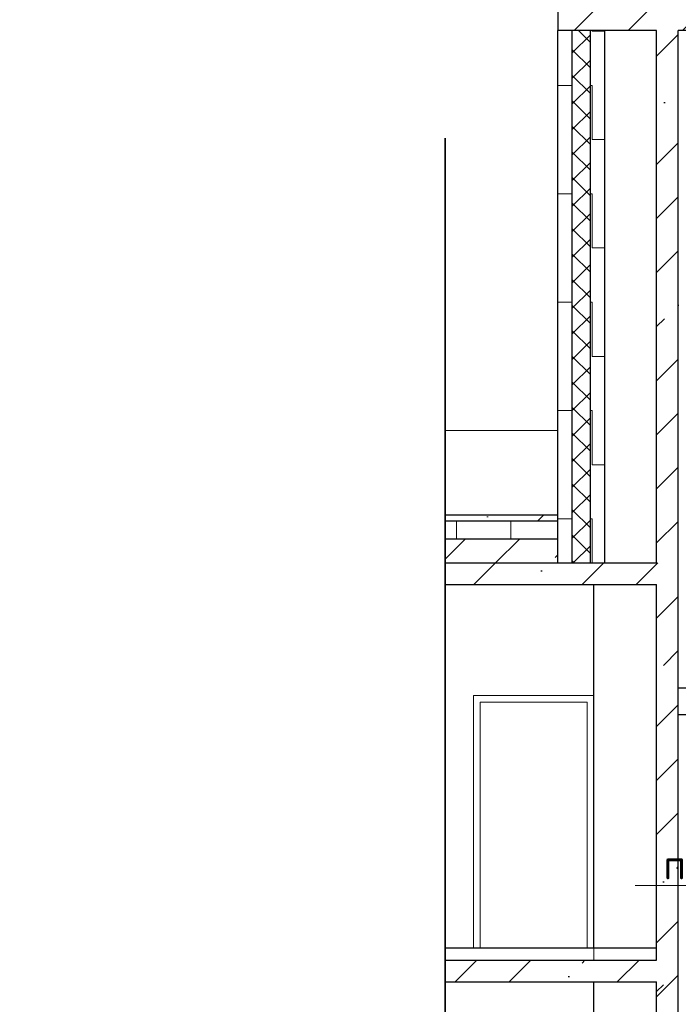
# Model space of a CAD drawing. Header units: millimetres. Extents: x 259029 to 2494469, y -731578 to -57567.
# Tile 46 of 252: x 365440 to 370908, y -633771 to -625596. Entities that reach past the tile are written whole.
import ezdxf
from ezdxf import colors
from ezdxf.entities.mleader import LeaderData, LeaderLine
from ezdxf.math import Vec2, Vec3

# ---------------------------------------------------------------- set-up
doc = ezdxf.new("R2010")
doc.units = ezdxf.units.MM
for name, color, linetype, lineweight in [('Standard', 7, 'Continuous', 25), ('Общий01', 7, 'Continuous', 13), ('ПЛИТА', 152, 'Continuous', 35), ('Символы 0.20', 1, 'Continuous', 20), ('Стена', 7, 'Continuous', 50), ('Стена_ бетон не несущ.', 253, 'Continuous', 35), ('Стена_ бетон несущ.', 253, 'Continuous', 70)]:
    doc.layers.add(name, color=color, linetype=linetype, lineweight=lineweight)
doc.styles.add('ГОСТ', font='GOST_Common.ttf')
pattern_1 = [(45, (-451920.53, -303740.7), (-449.0128, 449.0128), []), (45, (-451471.5, -303740.7), (-449.0128, 449.0128), [793.75, -158.75, 0, -158.75])]
pattern_2 = [(0, (366591, -681491.55), (450, 450), [450, -450]), (90, (366591, -681491.55), (-450, 450), [450, -450])]

# ---------------------------------------------------------------- blocks, each defined once
blk = doc.blocks.new('_None')

msp = doc.modelspace()

# ---------------------------------------------------------------- hatches: boundary and pattern name
at = {"layer": 'Standard', "linetype": 'Continuous', "lineweight": 13}
h = msp.add_hatch(dxfattribs=at)
h.set_pattern_fill('____', scale=450, style=0, pattern_type=2)
h.set_pattern_definition(pattern_2)
h.paths.add_polyline_path([(369907.7, -625685.6), (369907.7, -630105.6), (370027.7, -630105.6), (370027.7, -625685.6)], flags=0)
h = msp.add_hatch(dxfattribs=at)
h.set_pattern_fill('__________6', scale=100, style=0, pattern_type=2)
h.set_pattern_definition([(45, (365691.01, -682391.55), (-106.066, 106.066), []), (135, (365691.01, -682391.55), (-106.066, -106.066), [])])
h.paths.add_polyline_path([(370027.7, -625685.6), (370027.7, -630105.6), (370177.7, -630105.6), (370177.7, -625685.6)], flags=0)
h = msp.add_hatch(dxfattribs=at)
h.set_pattern_fill('____', scale=450, style=0, pattern_type=2)
h.set_pattern_definition(pattern_2)
h.paths.add_polyline_path([(370177.7, -625685.6), (370177.7, -630105.6), (370297.7, -630105.6), (370297.7, -625685.6)], flags=0)
h = msp.add_hatch(dxfattribs=at)
h.set_pattern_fill('____', scale=225, style=0, pattern_type=2)
h.set_pattern_definition([(0, (366141, -681941.55), (225, 225), [225, -225]), (90, (366141, -681941.55), (-225, 225), [225, -225])])
h.paths.add_polyline_path([(368972.5, -629755.6), (368972.5, -629905.6), (369907.7, -629905.6), (369907.7, -629755.6)])
h = msp.add_hatch(dxfattribs=at)
h.set_pattern_fill('____', scale=225, style=0, pattern_type=2)
h.set_pattern_definition([(0, (366141, -681941.55), (225, 225), [225, -225]), (90, (366141, -681941.55), (-225, 225), [225, -225])])
h.paths.add_polyline_path([(368972.5, -629755.6), (368972.5, -629905.6), (369907.7, -629905.6), (369907.7, -629755.6)])
at = {"layer": 'Стена_ бетон несущ.', "linetype": 'Continuous', "lineweight": 25}
h = msp.add_hatch(dxfattribs=at)
h.set_pattern_fill('ANSI35', scale=100, style=0)
h.set_pattern_definition([(45, (18092.96, -212518.06), (-449.0128, 449.0128), []), (45, (18542, -212518.06), (-449.0128, 449.0128), [793.75, -158.75, 0, -158.75])])
h.paths.add_polyline_path([(370907.7, -630105.6), (370907.7, -625685.6), (378107.7, -625685.6), (378107.7, -625505.6), (369907.7, -625505.6), (369907.7, -625685.6), (370727.7, -625685.6), (370727.7, -630105.6)])
at = {"layer": 'Стена_ бетон несущ.', "linetype": 'Continuous', "lineweight": 13}
h = msp.add_hatch(dxfattribs=at)
h.set_pattern_fill('ANSI35', scale=100, style=0)
h.set_pattern_definition(pattern_1)
h.paths.add_polyline_path([(368972.5, -629705.6), (368972.5, -629755.6), (369907.7, -629755.6), (369907.7, -629705.6)])
h = msp.add_hatch(dxfattribs=at)
h.set_pattern_fill('ANSI35', scale=100, style=0)
h.set_pattern_definition(pattern_1)
h.paths.add_polyline_path([(368972.5, -629905.6), (368972.5, -630105.6), (369907.7, -630105.6), (369907.7, -629905.6)])
at = {"layer": 'Стена_ бетон несущ.', "linetype": 'Continuous', "lineweight": 25}
h = msp.add_hatch(dxfattribs=at)
h.set_pattern_fill('ANSI35', scale=100, style=0)
h.set_pattern_definition(pattern_1)
h.paths.add_polyline_path([(368972.5, -630105.6), (368972.5, -630285.6), (370907.7, -630285.6), (370907.7, -630105.6)])
h = msp.add_hatch(dxfattribs=at)
h.set_pattern_fill('ANSI35', scale=100, style=0)
h.set_pattern_definition(pattern_1)
h.paths.add_polyline_path([(370907.7, -633405.6), (370907.7, -630285.6), (370727.7, -630285.6), (370727.7, -633405.6)])
h = msp.add_hatch(dxfattribs=at)
h.set_pattern_fill('ANSI35', scale=100, style=0)
h.set_pattern_definition(pattern_1)
h.paths.add_polyline_path([(368972.5, -633405.6), (368972.5, -633585.6), (370907.7, -633585.6), (370907.7, -633405.6)])
h = msp.add_hatch(dxfattribs=at)
h.set_pattern_fill('ANSI35', scale=100, style=0)
h.set_pattern_definition([(45, (-451920.53, -283940.7), (-449.0128, 449.0128), []), (45, (-451471.5, -283940.7), (-449.0128, 449.0128), [793.75, -158.75, 0, -158.75])])
h.paths.add_polyline_path([(370907.7, -636705.6), (370907.7, -633585.6), (370727.7, -633585.6), (370727.7, -636705.6)])
h = msp.add_hatch(dxfattribs=at)
h.set_pattern_fill('ANSI35', scale=100, style=0)
h.set_pattern_definition(pattern_1)
h.paths.add_polyline_path([(370907.7, -636705.6), (370907.7, -633585.6), (370727.7, -633585.6), (370727.7, -636705.6)])

# ---------------------------------------------------------------- linework, layer by layer
at = {"layer": 'Standard', "color": 7, "linetype": 'Continuous', "lineweight": 25}
for p, q in [((370727.7, -630105.6), (370727.7, -625685.6)), ((370907.7, -630285.6), (370907.7, -625685.6)), ((370907.7, -631405.6), (370907.7, -630105.6)), ((370907.7, -631405.6), (370907.7, -630105.6)), ((370727.7, -633405.6), (370727.7, -630285.6)), ((370907.7, -636885.6), (370907.7, -631362.8)), ((370907.7, -636885.6), (370907.7, -631362.8)), ((370907.7, -633585.6), (370907.7, -631555.6)), ((370907.7, -634955.6), (370907.7, -633405.6)), ((370907.7, -634955.6), (370907.7, -633405.6)), ((370727.7, -636705.6), (370727.7, -633585.6)), ((370727.7, -636705.6), (370727.7, -633585.6))]:
    msp.add_line(p, q, dxfattribs=at)
at = {"layer": 'Standard', "color": 7, "linetype": 'Continuous', "lineweight": 13}
for p, q in [((370151.7, -631261.6), (369263.7, -631261.6)), ((369263.7, -631261.6), (369263.7, -633305.6)), ((370151.7, -633305.6), (370151.7, -631261.6))]:
    msp.add_line(p, q, dxfattribs=at)
at = {"layer": 'Общий01', "color": 7, "linetype": 'Continuous', "lineweight": 25}
for p, q in [((368972.5, -629705.6), (369907.7, -629705.6)), ((368972.5, -629755.6), (369907.7, -629755.6)), ((368972.5, -629905.6), (369907.7, -629905.6)), ((368972.5, -630105.6), (370727.7, -630105.6)), ((368972.5, -630285.6), (370727.7, -630285.6)), ((370727.7, -633305.6), (368972.5, -633305.6)), ((368972.5, -633405.6), (370727.7, -633405.6)), ((368972.5, -633585.6), (370727.7, -633585.6))]:
    msp.add_line(p, q, dxfattribs=at)
at = {"layer": 'ПЛИТА', "color": 0}
msp.add_line((368972.5, -626580), (368972.5, -654000.6), dxfattribs=at)
at = {"layer": 'ПЛИТА', "color": 0, "lineweight": 30}
msp.add_line((370907.7, -631364.6), (371597.7, -631364.6), dxfattribs=at)
at = {"layer": 'Стена', "color": 7, "linetype": 'Continuous', "lineweight": 25}
for p, q in [((369907.7, -625505.6), (369907.7, -625685.6)), ((370727.7, -625685.6), (369907.7, -625685.6)), ((378107.7, -625685.6), (370907.7, -625685.6)), ((372007.7, -631144.6), (370907.7, -631144.6)), ((372007.7, -631144.6), (370907.7, -631144.6)), ((372025.4, -631144.6), (370907.7, -631144.6))]:
    msp.add_line(p, q, dxfattribs=at)
at = {"layer": 'Стена_ бетон не несущ.', "color": 45, "linetype": 'Continuous', "lineweight": 25}
for p, q in [((369907.7, -630105.6), (369907.7, -625685.6)), ((370027.7, -630105.6), (370027.7, -625685.6)), ((370027.7, -630105.6), (370027.7, -625685.6)), ((370177.7, -630105.6), (370177.7, -625685.6)), ((370177.7, -630105.6), (370177.7, -625685.6)), ((370297.7, -630105.6), (370297.7, -625685.6)), ((370207.7, -633305.6), (370207.7, -630285.6)), ((370207.7, -636605.6), (370207.7, -633585.6)), ((370207.7, -636605.6), (370207.7, -633585.6))]:
    msp.add_line(p, q, dxfattribs=at)
at = {"layer": 'Стена_ бетон не несущ.', "color": 7, "linetype": 'Continuous', "lineweight": 13}
for p, q in [((370207.7, -631205.6), (369207.7, -631205.6)), ((369207.7, -631205.6), (369207.7, -633305.6)), ((370207.7, -633405.6), (370207.7, -631205.6))]:
    msp.add_line(p, q, dxfattribs=at)
at = {"layer": 'Стена_ бетон несущ.', "color": 9, "linetype": 'Continuous', "lineweight": 13}
msp.add_line((368972.5, -629005.6), (369907.7, -629005.6), dxfattribs=at)

# ---------------------------------------------------------------- leaders
at = {"layer": 'Символы 0.20'}
ml = msp.add_multileader_mtext('Standard', dxfattribs=at)
ml.set_content('7(л.6)', color=256, style='ГОСТ')
ml.set_leader_properties(color=256, linetype='ByLayer', lineweight=-1)
ml.set_arrow_properties(name='NONE')
ml.build(insert=Vec2(0, 0))
ml.multileader.update_dxf_attribs({"text_left_attachment_type": 6, "text_right_attachment_type": 6, "dogleg_length": 0.25, "arrow_head_size": 200, "scale": 100})
ctx = ml.context
ctx.base_point, ctx.scale, ctx.char_height, ctx.arrow_head_size, ctx.landing_gap_size, ctx.plane_origin = Vec3(356295.7, -628105.4), 100, 250, 200, 25, Vec3(357509.8, -630239.9)
ctx.left_attachment, ctx.right_attachment = 6, 6
notes = []
notes.append((ctx, [(0, (1, 1, 0), (356270.7, -628105.4), (1, 0), 25, [(0, [(356198.9, -628784.8)], 0, [])])]))
ctx.mtext.insert, ctx.mtext.width, ctx.mtext.flow_direction = Vec3(356320.7, -627805.4), 792.21, 5
ml = msp.add_multileader_mtext('Standard', dxfattribs=at)
ml.set_content('9(л.9)', color=256, style='ГОСТ')
ml.set_leader_properties(color=256, linetype='ByLayer', lineweight=-1)
ml.set_arrow_properties(name='NONE')
ml.build(insert=Vec2(0, 0))
ml.multileader.update_dxf_attribs({"text_left_attachment_type": 6, "text_right_attachment_type": 6, "dogleg_length": 0.25, "arrow_head_size": 200, "scale": 100})
ctx = ml.context
ctx.base_point, ctx.scale, ctx.char_height, ctx.arrow_head_size, ctx.landing_gap_size, ctx.plane_origin = Vec3(354761.6, -628949.1), 100, 250, 200, 25, Vec3(355975.7, -631083.6)
ctx.left_attachment, ctx.right_attachment = 6, 6
notes.append((ctx, [(0, (1, 1, 0), (354736.6, -628949.1), (1, 0), 25, [(0, [(354664.8, -629628.5)], 0, [])])]))
ctx.mtext.insert, ctx.mtext.width, ctx.mtext.flow_direction = Vec3(354786.6, -628649.1), 792.21, 5
ml = msp.add_multileader_mtext('Standard', dxfattribs=at)
ml.set_content('8(л.6)', color=256, style='ГОСТ')
ml.set_leader_properties(color=256, linetype='ByLayer', lineweight=-1)
ml.set_arrow_properties(name='NONE')
ml.build(insert=Vec2(0, 0))
ml.multileader.update_dxf_attribs({"text_left_attachment_type": 6, "text_right_attachment_type": 6, "dogleg_length": 0.25, "arrow_head_size": 200, "scale": 100})
ctx = ml.context
ctx.base_point, ctx.scale, ctx.char_height, ctx.arrow_head_size, ctx.landing_gap_size, ctx.plane_origin = Vec3(354214.7, -632160), 100, 250, 200, 25, Vec3(354699, -632461.8)
ctx.left_attachment, ctx.right_attachment = 6, 6
notes.append((ctx, [(0, (1, 1, 0), (354189.7, -632160), (1, 0), 25, [(0, [(353515.9, -631572.1)], 0, [])])]))
ctx.mtext.insert, ctx.mtext.width, ctx.mtext.defined_height, ctx.mtext.flow_direction = Vec3(354239.7, -631860), 1094.387, 742.8, 5
ml = msp.add_multileader_mtext('Standard', dxfattribs=at)
ml.set_content('по7(л.6)', color=256, style='ГОСТ')
ml.set_leader_properties(color=256, linetype='ByLayer', lineweight=-1)
ml.set_arrow_properties(name='NONE')
ml.build(insert=Vec2(0, 0))
ml.multileader.update_dxf_attribs({"text_left_attachment_type": 6, "text_right_attachment_type": 6, "dogleg_length": 0.25, "arrow_head_size": 200, "scale": 100})
ctx = ml.context
ctx.base_point, ctx.scale, ctx.char_height, ctx.arrow_head_size, ctx.landing_gap_size, ctx.plane_origin = Vec3(370760.4, -632784.1), 100, 250, 200, 25, Vec3(373491.1, -632461.8)
ctx.left_attachment, ctx.right_attachment = 6, 6
notes.append((ctx, [(1, (1, 1, 0), (371935.4, -632784.1), (-1, 0), 25, [(0, [(372124.9, -631721.1)], 0, [])])]))
ctx.mtext.insert, ctx.mtext.width, ctx.mtext.defined_height, ctx.mtext.flow_direction = Vec3(370785.4, -632484.1), 1094.387, 742.8, 5
ml = msp.add_multileader_mtext('Standard', dxfattribs=at)
ml.set_content('1(л.6)', color=256, style='ГОСТ')
ml.set_leader_properties(color=256, linetype='ByLayer', lineweight=-1)
ml.set_arrow_properties(name='NONE')
ml.build(insert=Vec2(0, 0))
ml.multileader.update_dxf_attribs({"text_left_attachment_type": 6, "text_right_attachment_type": 6, "dogleg_length": 0.25, "arrow_head_size": 200, "scale": 100})
ctx = ml.context
ctx.base_point, ctx.scale, ctx.char_height, ctx.arrow_head_size, ctx.landing_gap_size, ctx.plane_origin = Vec3(356474.8, -632499.8), 100, 250, 200, 25, Vec3(357688.9, -634634.2)
ctx.left_attachment, ctx.right_attachment = 6, 6
notes.append((ctx, [(0, (1, 1, 0), (356449.8, -632499.8), (1, 0), 25, [(0, [(356378, -633179.1)], 0, [])])]))
ctx.mtext.insert, ctx.mtext.width, ctx.mtext.flow_direction = Vec3(356499.8, -632199.8), 792.21, 5
for ctx, leaders in notes:
    for number, flags, end, landing, length, lines in leaders:
        leader = LeaderData()
        leader.index, (leader.has_last_leader_line, leader.has_dogleg_vector, leader.attachment_direction) = number, flags
        leader.last_leader_point, leader.dogleg_vector, leader.dogleg_length = Vec3(end), Vec3(landing), length
        for number, points, colour, breaks in lines:
            line = LeaderLine()
            line.index, line.vertices, line.color, line.breaks = number, Vec3.list(points), colors.encode_raw_color(colour), breaks
            leader.lines.append(line)
        ctx.leaders.append(leader)

doc.saveas('drawing.dxf')
